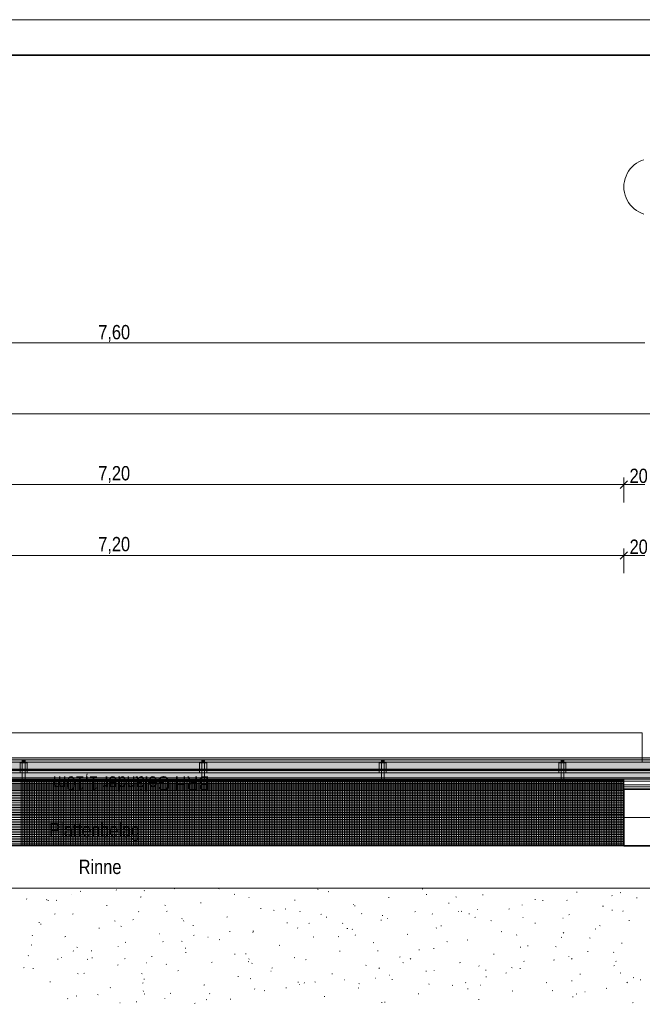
# Model space of a CAD drawing. Extents: x -740 to 300, y 62 to 1112.
# Tile 124 of 187: x -240 to -152, y 974 to 1112. Entities that reach past the tile are written whole.
import ezdxf
from ezdxf.lldxf.tags import DXFTag

# ---------------------------------------------------------------- set-up
doc = ezdxf.new("R2010")
doc.units = 0
doc.layers.get('0').update_dxf_attribs({"lineweight": 13})
for name, color, linetype, lineweight, true_color in [('30 -33 Aussenwände- 3 Aussenstützen', 7, 'Continuous', 50, 0x0000dd), ('30 -33 Aussenwände- 7 Fassade_ Elemente', 7, 'Continuous', 9, 0x00aacc), ('30 -34 Innenwände- 6 Elemente', 7, 'Continuous', 9, 0xff6633), ('30 -35 Decken- 1 Konstruktion-Träger- Stahlbeton', 7, 'Continuous', 13, 0x33aa00), ('30 -36 Dächer- 3 Dachbeläge', 7, 'Continuous', 15, 0x9999ff), ('30 -36 Dächer- 4 Dachbekleidungen', 7, 'Continuous', 9, 0xccccff), ('60- 61 allgemeine Ausstattung- 4 Terrassen', 9, 'Continuous', 9, 0x808080), ('70 -72 Beschriftung- 1 Beschriftung allgemein', 7, 'Continuous', 9, 0xff6633), ('70 -76 Bemaßung- 2 Allgemein', 9, 'Continuous', 5, 0x808080)]:
    doc.layers.add(name, color=color, linetype=linetype, lineweight=lineweight, true_color=true_color)
for name, color, linetype, lineweight in [('40 -41 Abwasser_Wasser_Gas- 2 Wasser-1', 7, 'Continuous', 15), ('70 -71 Achsen- 1 Gebäudeachsen', 7, 'STRICHPUNKT2-A06CPVBCL0', 18), ('iwb_Plankopf Rahmen', 7, 'Continuous', 35), ('Keine-A06CPVBDL0', 7, 'Continuous', 9)]:
    doc.layers.add(name, color=color, linetype=linetype, lineweight=lineweight)
doc.styles.get("Standard").update_dxf_attribs({"font": 'ARIALN.TTF'})
tags = doc.linetypes.add('grob-A06CPVB9L0', pattern=[14, 3, -8, 3]).pattern_tags.tags
tags[8:9] = [DXFTag(74, 4), DXFTag(75, 0), DXFTag(340, '0'), DXFTag(46, 0.0), DXFTag(50, 0.0), DXFTag(44, 0.0), DXFTag(45, 0.0)]
tags[6:7] = [DXFTag(74, 4), DXFTag(75, 0), DXFTag(340, '0'), DXFTag(46, 0.0), DXFTag(50, 0.0), DXFTag(44, 0.0), DXFTag(45, 0.0)]
tags[4:5] = [DXFTag(74, 4), DXFTag(75, 0), DXFTag(340, '0'), DXFTag(46, 0.0), DXFTag(50, 0.0), DXFTag(44, 0.0), DXFTag(45, 0.0)]
tags = doc.linetypes.add('STRICHPUNKT2-A06CPVBCL0', pattern=[12.7, 6.35, -3.175, 0, -3.175]).pattern_tags.tags
tags[10:11] = [DXFTag(74, 4), DXFTag(75, 0), DXFTag(340, '0'), DXFTag(46, 0.0), DXFTag(50, 0.0), DXFTag(44, 0.0), DXFTag(45, 0.0)]
tags[8:9] = [DXFTag(74, 4), DXFTag(75, 0), DXFTag(340, '0'), DXFTag(46, 0.0), DXFTag(50, 0.0), DXFTag(44, 0.0), DXFTag(45, 0.0)]
tags[6:7] = [DXFTag(74, 4), DXFTag(75, 0), DXFTag(340, '0'), DXFTag(46, 0.0), DXFTag(50, 0.0), DXFTag(44, 0.0), DXFTag(45, 0.0)]
tags[4:5] = [DXFTag(74, 4), DXFTag(75, 0), DXFTag(340, '0'), DXFTag(46, 0.0), DXFTag(50, 0.0), DXFTag(44, 0.0), DXFTag(45, 0.0)]

# ---------------------------------------------------------------- blocks, each defined once
blk = doc.blocks.new('Referenz-A06CPVBEL0')
at = {"layer": '30 -33 Aussenwände- 3 Aussenstützen', "color": 0, "linetype": 'Continuous', "lineweight": 35, "ltscale": 0.35}
for p, q in [((-146.36, 1003.91), (-154.36, 1003.91)), ((-154.36, 1003.91), (-154.36, 995.91)), ((-154.36, 995.91), (-146.36, 995.91))]:
    blk.add_line(p, q, dxfattribs=at)
at = {"layer": '30 -33 Aussenwände- 7 Fassade_ Elemente', "color": 0, "linetype": 'Continuous', "ltscale": 0.13}
for p, q in [((-300.96, 1011.85), (-151.76, 1011.85)), ((-300.96, 1011.85), (-151.76, 1011.85)), ((-151.76, 1011.85), (-151.76, 1008.31)), ((-151.76, 1011.85), (-151.76, 1007.71)), ((-151.76, 1008.31), (-300.96, 1008.31)), ((-682.36, 1007.71), (76.35, 1007.71)), ((-151.76, 1007.71), (-300.96, 1007.71))]:
    blk.add_line(p, q, dxfattribs=at)
at = {"layer": '30 -34 Innenwände- 6 Elemente', "color": 0, "linetype": 'Continuous', "ltscale": 0.13}
for p, q in [((76.35, 1007.71), (-682.36, 1007.71)), ((-682.36, 1005.51), (76.35, 1005.51)), ((76.35, 1004.51), (-682.36, 1004.51)), ((-682.36, 1003.91), (76.35, 1003.91))]:
    blk.add_line(p, q, dxfattribs=at)
at = {"layer": '30 -35 Decken- 1 Konstruktion-Träger- Stahlbeton', "color": 0, "linetype": 'grob-A06CPVB9L0', "lineweight": -2, "ltscale": 0.13}
for p, q in [((-298.36, 1003.91), (-154.36, 1003.91)), ((-298.36, 1000.31), (-154.36, 1000.31))]:
    blk.add_line(p, q, dxfattribs=at)
at = {"layer": '30 -35 Decken- 1 Konstruktion-Träger- Stahlbeton', "color": 0, "lineweight": 35}
blk.add_line((-154.36, 1003.91), (-154.36, 1000.31), dxfattribs=at)
at = {"layer": '30 -36 Dächer- 3 Dachbeläge', "color": 0, "linetype": 'Continuous', "ltscale": 0.15}
for p, q in [((76.35, 1008.31), (-682.36, 1008.31)), ((-682.36, 1005.31), (76.35, 1005.31))]:
    blk.add_line(p, q, dxfattribs=at)
at = {"layer": '30 -36 Dächer- 3 Dachbeläge', "color": 0, "lineweight": 9}
for p, q in [((-239.22, 1007.61), (-239.22, 1008.01)), ((-238.82, 1007.61), (-239.22, 1007.61)), ((-238.82, 1008.01), (-238.82, 1007.61)), ((-213.89, 1007.61), (-213.89, 1008.01)), ((-213.49, 1007.61), (-213.89, 1007.61)), ((-213.49, 1008.01), (-213.49, 1007.61)), ((-188.56, 1007.61), (-188.56, 1008.01)), ((-188.16, 1007.61), (-188.56, 1007.61)), ((-188.16, 1008.01), (-188.16, 1007.61)), ((-163.22, 1007.61), (-163.22, 1008.01)), ((-162.82, 1007.61), (-163.22, 1007.61)), ((-162.82, 1008.01), (-162.82, 1007.61))]:
    blk.add_line(p, q, dxfattribs=at)
at = {"layer": '30 -36 Dächer- 3 Dachbeläge', "color": 0, "lineweight": 0}
for points in [[(76.35, 1005.8), (-682.36, 1007.28), (-682.36, 1008.31)], [(76.35, 1005.8), (-682.36, 1008.31), (76.35, 1008.31)], [(-682.36, 1007.28), (76.35, 1005.8), (76.35, 1005.31)], [(-682.36, 1007.28), (76.35, 1005.31), (-682.36, 1005.31)], [(-239.22, 1007.61), (-238.82, 1007.61), (-239.22, 1008.01)], [(-239.22, 1008.01), (-238.82, 1007.61), (-238.82, 1008.01)], [(-213.89, 1007.61), (-213.49, 1007.61), (-213.89, 1008.01)], [(-213.89, 1008.01), (-213.49, 1007.61), (-213.49, 1008.01)], [(-188.56, 1007.61), (-188.16, 1007.61), (-188.56, 1008.01)], [(-188.56, 1008.01), (-188.16, 1007.61), (-188.16, 1008.01)], [(-163.22, 1007.61), (-162.82, 1007.61), (-163.22, 1008.01)], [(-163.22, 1008.01), (-162.82, 1007.61), (-162.82, 1008.01)]]:
    blk.add_solid(points, dxfattribs=at)
at = {"layer": '30 -36 Dächer- 4 Dachbekleidungen', "color": 0, "linetype": 'Continuous', "ltscale": 0.13}
for p, q in [((76.35, 1008.01), (-682.36, 1008.01)), ((-239.52, 1006.21), (-239.52, 1007.61)), ((-239.52, 1007.61), (-239.22, 1007.61)), ((-238.82, 1007.61), (-239.22, 1007.61)), ((-239.22, 1007.61), (-239.22, 1006.21)), ((-238.82, 1006.21), (-238.82, 1007.61)), ((-238.52, 1007.61), (-238.82, 1007.61)), ((-238.52, 1006.21), (-238.52, 1007.61)), ((-214.19, 1006.21), (-214.19, 1007.61)), ((-214.19, 1007.61), (-213.89, 1007.61)), ((-213.49, 1007.61), (-213.89, 1007.61)), ((-213.89, 1007.61), (-213.89, 1006.21)), ((-213.49, 1006.21), (-213.49, 1007.61)), ((-213.19, 1007.61), (-213.49, 1007.61)), ((-213.19, 1006.21), (-213.19, 1007.61)), ((-188.86, 1006.21), (-188.86, 1007.61)), ((-188.86, 1007.61), (-188.56, 1007.61)), ((-188.16, 1007.61), (-188.56, 1007.61)), ((-188.56, 1007.61), (-188.56, 1006.21)), ((-188.16, 1006.21), (-188.16, 1007.61)), ((-187.86, 1007.61), (-188.16, 1007.61)), ((-187.86, 1006.21), (-187.86, 1007.61)), ((-163.52, 1006.21), (-163.52, 1007.61)), ((-163.52, 1007.61), (-163.22, 1007.61)), ((-162.82, 1007.61), (-163.22, 1007.61)), ((-163.22, 1007.61), (-163.22, 1006.21)), ((-162.82, 1006.21), (-162.82, 1007.61)), ((-162.52, 1007.61), (-162.82, 1007.61)), ((-162.52, 1006.21), (-162.52, 1007.61)), ((-682.36, 1006.21), (76.35, 1006.21)), ((-239.22, 1005.01), (-239.22, 1006.21)), ((-238.82, 1006.21), (-238.82, 1005.01)), ((-213.89, 1005.01), (-213.89, 1006.21)), ((-213.49, 1006.21), (-213.49, 1005.01)), ((-188.56, 1005.01), (-188.56, 1006.21)), ((-188.16, 1006.21), (-188.16, 1005.01)), ((-163.22, 1005.01), (-163.22, 1006.21)), ((-162.82, 1006.21), (-162.82, 1005.01)), ((76.35, 1005.01), (-682.36, 1005.01)), ((-682.36, 1004.21), (76.35, 1004.21)), ((-238.82, 1005.01), (-239.22, 1005.01)), ((-213.49, 1005.01), (-213.89, 1005.01)), ((-188.16, 1005.01), (-188.56, 1005.01)), ((-162.82, 1005.01), (-163.22, 1005.01))]:
    blk.add_line(p, q, dxfattribs=at)
at = {"layer": '40 -41 Abwasser_Wasser_Gas- 2 Wasser-1', "color": 0, "linetype": 'Continuous', "lineweight": 9, "ltscale": 0.13}
for p, q in [((-682.36, 995.91), (76.35, 995.91)), ((76.35, 989.91), (-682.36, 989.91))]:
    blk.add_line(p, q, dxfattribs=at)
at = {"layer": '60- 61 allgemeine Ausstattung- 4 Terrassen', "color": 0, "linetype": 'grob-A06CPVB9L0', "lineweight": 50, "ltscale": 0.5}
blk.add_line((-682.36, 1006.61), (8.34, 1006.61), dxfattribs=at)
at = {"layer": '60- 61 allgemeine Ausstattung- 4 Terrassen', "color": 0}
for p, q in [((-298.36, 1005.31), (-154.36, 1005.31)), ((-298.36, 1005.16), (-154.36, 1005.16)), ((-298.36, 1004.92), (-154.36, 1004.92)), ((-298.36, 1004.68), (-154.36, 1004.68)), ((-298.36, 1004.44), (-154.36, 1004.44)), ((-298.36, 1004.2), (-154.36, 1004.2)), ((-239.38, 995.91), (-239.38, 1005.31)), ((-239.14, 995.91), (-239.14, 1005.31)), ((-238.9, 995.91), (-238.9, 1005.31)), ((-238.66, 995.91), (-238.66, 1005.31)), ((-238.42, 995.91), (-238.42, 1005.31)), ((-238.18, 995.91), (-238.18, 1005.31)), ((-237.94, 995.91), (-237.94, 1005.31)), ((-237.7, 995.91), (-237.7, 1005.31)), ((-237.46, 995.91), (-237.46, 1005.31)), ((-237.22, 995.91), (-237.22, 1005.31)), ((-236.98, 995.91), (-236.98, 1005.31)), ((-236.74, 995.91), (-236.74, 1005.31)), ((-236.5, 995.91), (-236.5, 1005.31)), ((-236.26, 995.91), (-236.26, 1005.31)), ((-236.02, 995.91), (-236.02, 1005.31)), ((-235.78, 995.91), (-235.78, 1005.31)), ((-235.54, 995.91), (-235.54, 1005.31)), ((-235.3, 995.91), (-235.3, 1005.31)), ((-235.06, 995.91), (-235.06, 1005.31)), ((-234.82, 995.91), (-234.82, 1005.31)), ((-234.58, 995.91), (-234.58, 1005.31)), ((-234.34, 995.91), (-234.34, 1005.31)), ((-234.1, 995.91), (-234.1, 1005.31)), ((-233.86, 995.91), (-233.86, 1005.31)), ((-233.62, 995.91), (-233.62, 1005.31)), ((-233.38, 995.91), (-233.38, 1005.31)), ((-233.14, 995.91), (-233.14, 1005.31)), ((-232.9, 995.91), (-232.9, 1005.31)), ((-232.66, 995.91), (-232.66, 1005.31)), ((-232.42, 995.91), (-232.42, 1005.31)), ((-232.18, 995.91), (-232.18, 1005.31)), ((-231.94, 995.91), (-231.94, 1005.31)), ((-231.7, 995.91), (-231.7, 1005.31)), ((-231.46, 995.91), (-231.46, 1005.31)), ((-231.22, 995.91), (-231.22, 1005.31)), ((-230.98, 995.91), (-230.98, 1005.31)), ((-230.74, 995.91), (-230.74, 1005.31)), ((-230.5, 995.91), (-230.5, 1005.31)), ((-230.26, 995.91), (-230.26, 1005.31)), ((-230.02, 995.91), (-230.02, 1005.31)), ((-229.78, 995.91), (-229.78, 1005.31)), ((-229.54, 995.91), (-229.54, 1005.31)), ((-229.3, 995.91), (-229.3, 1005.31)), ((-229.06, 995.91), (-229.06, 1005.31)), ((-228.82, 995.91), (-228.82, 1005.31)), ((-228.58, 995.91), (-228.58, 1005.31)), ((-228.34, 995.91), (-228.34, 1005.31)), ((-228.1, 995.91), (-228.1, 1005.31)), ((-227.86, 995.91), (-227.86, 1005.31)), ((-227.62, 995.91), (-227.62, 1005.31)), ((-227.38, 995.91), (-227.38, 1005.31)), ((-227.14, 995.91), (-227.14, 1005.31)), ((-226.9, 995.91), (-226.9, 1005.31)), ((-226.66, 995.91), (-226.66, 1005.31)), ((-226.42, 995.91), (-226.42, 1005.31)), ((-226.18, 995.91), (-226.18, 1005.31)), ((-225.94, 995.91), (-225.94, 1005.31)), ((-225.7, 995.91), (-225.7, 1005.31)), ((-225.46, 995.91), (-225.46, 1005.31)), ((-225.22, 995.91), (-225.22, 1005.31)), ((-224.98, 995.91), (-224.98, 1005.31)), ((-224.74, 995.91), (-224.74, 1005.31)), ((-224.5, 995.91), (-224.5, 1005.31)), ((-224.26, 995.91), (-224.26, 1005.31)), ((-224.02, 995.91), (-224.02, 1005.31)), ((-223.78, 995.91), (-223.78, 1005.31)), ((-223.54, 995.91), (-223.54, 1005.31)), ((-223.3, 995.91), (-223.3, 1005.31)), ((-223.06, 995.91), (-223.06, 1005.31)), ((-222.82, 995.91), (-222.82, 1005.31)), ((-222.58, 995.91), (-222.58, 1005.31)), ((-222.34, 995.91), (-222.34, 1005.31)), ((-222.1, 995.91), (-222.1, 1005.31)), ((-221.86, 995.91), (-221.86, 1005.31)), ((-221.62, 995.91), (-221.62, 1005.31)), ((-221.38, 995.91), (-221.38, 1005.31)), ((-221.14, 995.91), (-221.14, 1005.31)), ((-220.9, 995.91), (-220.9, 1005.31)), ((-220.66, 995.91), (-220.66, 1005.31)), ((-220.42, 995.91), (-220.42, 1005.31)), ((-220.18, 995.91), (-220.18, 1005.31)), ((-219.94, 995.91), (-219.94, 1005.31)), ((-219.7, 995.91), (-219.7, 1005.31)), ((-219.46, 995.91), (-219.46, 1005.31)), ((-219.22, 995.91), (-219.22, 1005.31)), ((-218.98, 995.91), (-218.98, 1005.31)), ((-218.74, 995.91), (-218.74, 1005.31)), ((-218.5, 995.91), (-218.5, 1005.31)), ((-218.26, 995.91), (-218.26, 1005.31)), ((-218.02, 995.91), (-218.02, 1005.31)), ((-217.78, 995.91), (-217.78, 1005.31)), ((-217.54, 995.91), (-217.54, 1005.31)), ((-217.3, 995.91), (-217.3, 1005.31)), ((-217.06, 995.91), (-217.06, 1005.31)), ((-216.82, 995.91), (-216.82, 1005.31)), ((-216.58, 995.91), (-216.58, 1005.31)), ((-216.34, 995.91), (-216.34, 1005.31)), ((-216.1, 995.91), (-216.1, 1005.31)), ((-215.86, 995.91), (-215.86, 1005.31)), ((-215.62, 995.91), (-215.62, 1005.31)), ((-215.38, 995.91), (-215.38, 1005.31)), ((-215.14, 995.91), (-215.14, 1005.31)), ((-214.9, 995.91), (-214.9, 1005.31)), ((-214.66, 995.91), (-214.66, 1005.31)), ((-214.42, 995.91), (-214.42, 1005.31)), ((-214.18, 995.91), (-214.18, 1005.31)), ((-213.94, 995.91), (-213.94, 1005.31)), ((-213.7, 995.91), (-213.7, 1005.31)), ((-213.46, 995.91), (-213.46, 1005.31)), ((-213.22, 995.91), (-213.22, 1005.31)), ((-212.98, 995.91), (-212.98, 1005.31)), ((-212.74, 995.91), (-212.74, 1005.31)), ((-212.5, 995.91), (-212.5, 1005.31)), ((-212.26, 995.91), (-212.26, 1005.31)), ((-212.02, 995.91), (-212.02, 1005.31)), ((-211.78, 995.91), (-211.78, 1005.31)), ((-211.54, 995.91), (-211.54, 1005.31)), ((-211.3, 995.91), (-211.3, 1005.31)), ((-211.06, 995.91), (-211.06, 1005.31)), ((-210.82, 995.91), (-210.82, 1005.31)), ((-210.58, 995.91), (-210.58, 1005.31)), ((-210.34, 995.91), (-210.34, 1005.31)), ((-210.1, 995.91), (-210.1, 1005.31)), ((-209.86, 995.91), (-209.86, 1005.31)), ((-209.62, 995.91), (-209.62, 1005.31)), ((-209.38, 995.91), (-209.38, 1005.31)), ((-209.14, 995.91), (-209.14, 1005.31)), ((-208.9, 995.91), (-208.9, 1005.31)), ((-208.66, 995.91), (-208.66, 1005.31)), ((-208.42, 995.91), (-208.42, 1005.31)), ((-208.18, 995.91), (-208.18, 1005.31)), ((-207.94, 995.91), (-207.94, 1005.31)), ((-207.7, 995.91), (-207.7, 1005.31)), ((-207.46, 995.91), (-207.46, 1005.31)), ((-207.22, 995.91), (-207.22, 1005.31)), ((-206.98, 995.91), (-206.98, 1005.31)), ((-206.74, 995.91), (-206.74, 1005.31)), ((-206.5, 995.91), (-206.5, 1005.31)), ((-206.26, 995.91), (-206.26, 1005.31)), ((-206.02, 995.91), (-206.02, 1005.31)), ((-205.78, 995.91), (-205.78, 1005.31)), ((-205.54, 995.91), (-205.54, 1005.31)), ((-205.3, 995.91), (-205.3, 1005.31)), ((-205.06, 995.91), (-205.06, 1005.31)), ((-204.82, 995.91), (-204.82, 1005.31)), ((-204.58, 995.91), (-204.58, 1005.31)), ((-204.34, 995.91), (-204.34, 1005.31)), ((-204.1, 995.91), (-204.1, 1005.31)), ((-203.86, 995.91), (-203.86, 1005.31)), ((-203.62, 995.91), (-203.62, 1005.31)), ((-203.38, 995.91), (-203.38, 1005.31)), ((-203.14, 995.91), (-203.14, 1005.31)), ((-202.9, 995.91), (-202.9, 1005.31)), ((-202.66, 995.91), (-202.66, 1005.31)), ((-202.42, 995.91), (-202.42, 1005.31)), ((-202.18, 995.91), (-202.18, 1005.31)), ((-201.94, 995.91), (-201.94, 1005.31)), ((-201.7, 995.91), (-201.7, 1005.31)), ((-201.46, 995.91), (-201.46, 1005.31)), ((-201.22, 995.91), (-201.22, 1005.31)), ((-200.98, 995.91), (-200.98, 1005.31)), ((-200.74, 995.91), (-200.74, 1005.31)), ((-200.5, 995.91), (-200.5, 1005.31)), ((-200.26, 995.91), (-200.26, 1005.31)), ((-200.02, 995.91), (-200.02, 1005.31)), ((-199.78, 995.91), (-199.78, 1005.31)), ((-199.54, 995.91), (-199.54, 1005.31)), ((-199.3, 995.91), (-199.3, 1005.31)), ((-199.06, 995.91), (-199.06, 1005.31)), ((-198.82, 995.91), (-198.82, 1005.31)), ((-198.58, 995.91), (-198.58, 1005.31)), ((-198.34, 995.91), (-198.34, 1005.31)), ((-198.1, 995.91), (-198.1, 1005.31)), ((-197.86, 995.91), (-197.86, 1005.31)), ((-197.62, 995.91), (-197.62, 1005.31)), ((-197.38, 995.91), (-197.38, 1005.31)), ((-197.14, 995.91), (-197.14, 1005.31)), ((-196.9, 995.91), (-196.9, 1005.31)), ((-196.66, 995.91), (-196.66, 1005.31)), ((-196.42, 995.91), (-196.42, 1005.31)), ((-196.18, 995.91), (-196.18, 1005.31)), ((-195.94, 995.91), (-195.94, 1005.31)), ((-195.7, 995.91), (-195.7, 1005.31)), ((-195.46, 995.91), (-195.46, 1005.31)), ((-195.22, 995.91), (-195.22, 1005.31)), ((-194.98, 995.91), (-194.98, 1005.31)), ((-194.74, 995.91), (-194.74, 1005.31)), ((-194.5, 995.91), (-194.5, 1005.31)), ((-194.26, 995.91), (-194.26, 1005.31)), ((-194.02, 995.91), (-194.02, 1005.31)), ((-193.78, 995.91), (-193.78, 1005.31)), ((-193.54, 995.91), (-193.54, 1005.31)), ((-193.3, 995.91), (-193.3, 1005.31)), ((-193.06, 995.91), (-193.06, 1005.31)), ((-192.82, 995.91), (-192.82, 1005.31)), ((-192.58, 995.91), (-192.58, 1005.31)), ((-192.34, 995.91), (-192.34, 1005.31)), ((-192.1, 995.91), (-192.1, 1005.31)), ((-191.86, 995.91), (-191.86, 1005.31)), ((-191.62, 995.91), (-191.62, 1005.31)), ((-191.38, 995.91), (-191.38, 1005.31)), ((-191.14, 995.91), (-191.14, 1005.31)), ((-190.9, 995.91), (-190.9, 1005.31)), ((-190.66, 995.91), (-190.66, 1005.31)), ((-190.42, 995.91), (-190.42, 1005.31)), ((-190.18, 995.91), (-190.18, 1005.31)), ((-189.94, 995.91), (-189.94, 1005.31)), ((-189.7, 995.91), (-189.7, 1005.31)), ((-189.46, 995.91), (-189.46, 1005.31)), ((-189.22, 995.91), (-189.22, 1005.31)), ((-188.98, 995.91), (-188.98, 1005.31)), ((-188.74, 995.91), (-188.74, 1005.31)), ((-188.5, 995.91), (-188.5, 1005.31)), ((-188.26, 995.91), (-188.26, 1005.31)), ((-188.02, 995.91), (-188.02, 1005.31)), ((-187.78, 995.91), (-187.78, 1005.31)), ((-187.54, 995.91), (-187.54, 1005.31)), ((-187.3, 995.91), (-187.3, 1005.31)), ((-187.06, 995.91), (-187.06, 1005.31)), ((-186.82, 995.91), (-186.82, 1005.31)), ((-186.58, 995.91), (-186.58, 1005.31)), ((-186.34, 995.91), (-186.34, 1005.31)), ((-186.1, 995.91), (-186.1, 1005.31)), ((-185.86, 995.91), (-185.86, 1005.31)), ((-185.62, 995.91), (-185.62, 1005.31)), ((-185.38, 995.91), (-185.38, 1005.31)), ((-185.14, 995.91), (-185.14, 1005.31)), ((-184.9, 995.91), (-184.9, 1005.31)), ((-184.66, 995.91), (-184.66, 1005.31)), ((-184.42, 995.91), (-184.42, 1005.31)), ((-184.18, 995.91), (-184.18, 1005.31)), ((-183.94, 995.91), (-183.94, 1005.31)), ((-183.7, 995.91), (-183.7, 1005.31)), ((-183.46, 995.91), (-183.46, 1005.31)), ((-183.22, 995.91), (-183.22, 1005.31)), ((-182.98, 995.91), (-182.98, 1005.31)), ((-182.74, 995.91), (-182.74, 1005.31)), ((-182.5, 995.91), (-182.5, 1005.31)), ((-182.26, 995.91), (-182.26, 1005.31)), ((-182.02, 995.91), (-182.02, 1005.31)), ((-181.78, 995.91), (-181.78, 1005.31)), ((-181.54, 995.91), (-181.54, 1005.31)), ((-181.3, 995.91), (-181.3, 1005.31)), ((-181.06, 995.91), (-181.06, 1005.31)), ((-180.82, 995.91), (-180.82, 1005.31)), ((-180.58, 995.91), (-180.58, 1005.31)), ((-180.34, 995.91), (-180.34, 1005.31)), ((-180.1, 995.91), (-180.1, 1005.31)), ((-179.86, 995.91), (-179.86, 1005.31)), ((-179.62, 995.91), (-179.62, 1005.31)), ((-179.38, 995.91), (-179.38, 1005.31)), ((-179.14, 995.91), (-179.14, 1005.31)), ((-178.9, 995.91), (-178.9, 1005.31)), ((-178.66, 995.91), (-178.66, 1005.31)), ((-178.42, 995.91), (-178.42, 1005.31)), ((-178.18, 995.91), (-178.18, 1005.31)), ((-177.94, 995.91), (-177.94, 1005.31)), ((-177.7, 995.91), (-177.7, 1005.31)), ((-177.46, 995.91), (-177.46, 1005.31)), ((-177.22, 995.91), (-177.22, 1005.31)), ((-176.98, 995.91), (-176.98, 1005.31)), ((-176.74, 995.91), (-176.74, 1005.31)), ((-176.5, 995.91), (-176.5, 1005.31)), ((-176.26, 995.91), (-176.26, 1005.31)), ((-176.02, 995.91), (-176.02, 1005.31)), ((-175.78, 995.91), (-175.78, 1005.31)), ((-175.54, 995.91), (-175.54, 1005.31)), ((-175.3, 995.91), (-175.3, 1005.31)), ((-175.06, 995.91), (-175.06, 1005.31)), ((-174.82, 995.91), (-174.82, 1005.31)), ((-174.58, 995.91), (-174.58, 1005.31)), ((-174.34, 995.91), (-174.34, 1005.31)), ((-174.1, 995.91), (-174.1, 1005.31)), ((-173.86, 995.91), (-173.86, 1005.31)), ((-173.62, 995.91), (-173.62, 1005.31)), ((-173.38, 995.91), (-173.38, 1005.31)), ((-173.14, 995.91), (-173.14, 1005.31)), ((-172.9, 995.91), (-172.9, 1005.31)), ((-172.66, 995.91), (-172.66, 1005.31)), ((-172.42, 995.91), (-172.42, 1005.31)), ((-172.18, 995.91), (-172.18, 1005.31)), ((-171.94, 995.91), (-171.94, 1005.31)), ((-171.7, 995.91), (-171.7, 1005.31)), ((-171.46, 995.91), (-171.46, 1005.31)), ((-171.22, 995.91), (-171.22, 1005.31)), ((-170.98, 995.91), (-170.98, 1005.31)), ((-170.74, 995.91), (-170.74, 1005.31)), ((-170.5, 995.91), (-170.5, 1005.31)), ((-170.26, 995.91), (-170.26, 1005.31)), ((-170.02, 995.91), (-170.02, 1005.31)), ((-169.78, 995.91), (-169.78, 1005.31)), ((-169.54, 995.91), (-169.54, 1005.31)), ((-169.3, 995.91), (-169.3, 1005.31)), ((-169.06, 995.91), (-169.06, 1005.31)), ((-168.82, 995.91), (-168.82, 1005.31)), ((-168.58, 995.91), (-168.58, 1005.31)), ((-168.34, 995.91), (-168.34, 1005.31)), ((-168.1, 995.91), (-168.1, 1005.31)), ((-167.86, 995.91), (-167.86, 1005.31)), ((-167.62, 995.91), (-167.62, 1005.31)), ((-167.38, 995.91), (-167.38, 1005.31)), ((-167.14, 995.91), (-167.14, 1005.31)), ((-166.9, 995.91), (-166.9, 1005.31)), ((-166.66, 995.91), (-166.66, 1005.31)), ((-166.42, 995.91), (-166.42, 1005.31)), ((-166.18, 995.91), (-166.18, 1005.31)), ((-165.94, 995.91), (-165.94, 1005.31)), ((-165.7, 995.91), (-165.7, 1005.31)), ((-165.46, 995.91), (-165.46, 1005.31)), ((-165.22, 995.91), (-165.22, 1005.31)), ((-164.98, 995.91), (-164.98, 1005.31)), ((-164.74, 995.91), (-164.74, 1005.31)), ((-164.5, 995.91), (-164.5, 1005.31)), ((-164.26, 995.91), (-164.26, 1005.31)), ((-164.02, 995.91), (-164.02, 1005.31)), ((-163.78, 995.91), (-163.78, 1005.31)), ((-163.54, 995.91), (-163.54, 1005.31)), ((-163.3, 995.91), (-163.3, 1005.31)), ((-163.06, 995.91), (-163.06, 1005.31)), ((-162.82, 995.91), (-162.82, 1005.31)), ((-162.58, 995.91), (-162.58, 1005.31)), ((-162.34, 995.91), (-162.34, 1005.31)), ((-162.1, 995.91), (-162.1, 1005.31)), ((-161.86, 995.91), (-161.86, 1005.31)), ((-161.62, 995.91), (-161.62, 1005.31)), ((-161.38, 995.91), (-161.38, 1005.31)), ((-161.14, 995.91), (-161.14, 1005.31)), ((-160.9, 995.91), (-160.9, 1005.31)), ((-160.66, 995.91), (-160.66, 1005.31)), ((-160.42, 995.91), (-160.42, 1005.31)), ((-160.18, 995.91), (-160.18, 1005.31)), ((-159.94, 995.91), (-159.94, 1005.31)), ((-159.7, 995.91), (-159.7, 1005.31)), ((-159.46, 995.91), (-159.46, 1005.31)), ((-159.22, 995.91), (-159.22, 1005.31)), ((-158.98, 995.91), (-158.98, 1005.31)), ((-158.74, 995.91), (-158.74, 1005.31)), ((-158.5, 995.91), (-158.5, 1005.31)), ((-158.26, 995.91), (-158.26, 1005.31)), ((-158.02, 995.91), (-158.02, 1005.31)), ((-157.78, 995.91), (-157.78, 1005.31)), ((-157.54, 995.91), (-157.54, 1005.31)), ((-157.3, 995.91), (-157.3, 1005.31)), ((-157.06, 995.91), (-157.06, 1005.31)), ((-156.82, 995.91), (-156.82, 1005.31)), ((-156.58, 995.91), (-156.58, 1005.31)), ((-156.34, 995.91), (-156.34, 1005.31)), ((-156.1, 995.91), (-156.1, 1005.31)), ((-155.86, 995.91), (-155.86, 1005.31)), ((-155.62, 995.91), (-155.62, 1005.31)), ((-155.38, 995.91), (-155.38, 1005.31)), ((-155.14, 995.91), (-155.14, 1005.31)), ((-154.9, 995.91), (-154.9, 1005.31)), ((-154.66, 995.91), (-154.66, 1005.31)), ((-154.42, 995.91), (-154.42, 1005.31)), ((-154.36, 1005.31), (-154.36, 995.91)), ((-298.36, 1003.96), (-154.36, 1003.96)), ((-298.36, 1003.72), (-154.36, 1003.72)), ((-298.36, 1003.48), (-154.36, 1003.48)), ((-298.36, 1003.24), (-154.36, 1003.24)), ((-298.36, 1003), (-154.36, 1003)), ((-298.36, 1002.76), (-154.36, 1002.76)), ((-298.36, 1002.52), (-154.36, 1002.52)), ((-298.36, 1002.28), (-154.36, 1002.28)), ((-298.36, 1002.04), (-154.36, 1002.04)), ((-298.36, 1001.8), (-154.36, 1001.8)), ((-298.36, 1001.56), (-154.36, 1001.56)), ((-298.36, 1001.32), (-154.36, 1001.32)), ((-298.36, 1001.08), (-154.36, 1001.08)), ((-298.36, 1000.84), (-154.36, 1000.84)), ((-298.36, 1000.6), (-154.36, 1000.6)), ((-298.36, 1000.36), (-154.36, 1000.36)), ((-298.36, 1000.12), (-154.36, 1000.12)), ((-298.36, 999.88), (-154.36, 999.88)), ((-298.36, 999.64), (-154.36, 999.64)), ((-298.36, 999.4), (-154.36, 999.4)), ((-298.36, 999.16), (-154.36, 999.16)), ((-298.36, 998.92), (-154.36, 998.92)), ((-298.36, 998.68), (-154.36, 998.68)), ((-298.36, 998.44), (-154.36, 998.44)), ((-298.36, 998.2), (-154.36, 998.2)), ((-298.36, 997.96), (-154.36, 997.96)), ((-298.36, 997.72), (-154.36, 997.72)), ((-298.36, 997.48), (-154.36, 997.48)), ((-298.36, 997.24), (-154.36, 997.24)), ((-298.36, 997), (-154.36, 997)), ((-298.36, 996.76), (-154.36, 996.76)), ((-298.36, 996.52), (-154.36, 996.52)), ((-298.36, 996.28), (-154.36, 996.28)), ((-298.36, 996.04), (-154.36, 996.04)), ((-154.36, 995.91), (-298.36, 995.91)), ((-232.25, 989.02), (-232.28, 989.05)), ((-231.04, 989.47), (-230.94, 989.5)), ((-225.92, 989.67), (-225.95, 989.7)), ((-222.01, 989.58), (-221.96, 989.57)), ((-217.78, 989.85), (-217.69, 989.88)), ((-211.53, 989.89), (-211.43, 989.86)), ((-209.3, 989.04), (-209.21, 989.07)), ((-197.58, 989.78), (-197.48, 989.74)), ((-196.05, 989.42), (-195.95, 989.44)), ((-182.79, 989.8), (-182.69, 989.82)), ((-182.25, 989.06), (-182.16, 989.02)), ((-174.31, 988.99), (-174.21, 989.01)), ((-161.05, 989.37), (-160.96, 989.39)), ((-156.02, 988.85), (-156.06, 988.88)), ((-154.78, 989.3), (-154.86, 989.25)), ((-238.58, 988.37), (-238.62, 988.41)), ((-235.81, 988.28), (-235.72, 988.31)), ((-235.59, 988.21), (-235.5, 988.18)), ((-234.44, 988.25), (-234.35, 988.21)), ((-227.33, 987.47), (-227.24, 987.5)), ((-222.56, 988.66), (-222.46, 988.69)), ((-219.11, 987.53), (-219.02, 987.49)), ((-214.08, 987.85), (-213.98, 987.87)), ((-207.25, 988.6), (-207.2, 988.6)), ((-200.82, 988.23), (-200.73, 988.25)), ((-192.48, 987.63), (-192.44, 987.62)), ((-187.56, 988.61), (-187.47, 988.63)), ((-179.08, 987.8), (-178.99, 987.82)), ((-178.05, 988.69), (-177.95, 988.66)), ((-168.69, 987.55), (-168.72, 987.58)), ((-166.92, 988.34), (-166.83, 988.31)), ((-165.83, 988.18), (-165.73, 988.2)), ((-162.35, 988.2), (-162.39, 988.23)), ((-152.57, 988.56), (-152.48, 988.58)), ((-234.57, 986.33), (-234.65, 986.27)), ((-232.11, 986.28), (-232.01, 986.3)), ((-222.76, 986.65), (-222.83, 986.58)), ((-218.85, 986.66), (-218.76, 986.68)), ((-205.6, 987.04), (-205.5, 987.06)), ((-203.78, 986.81), (-203.69, 986.77)), ((-202.11, 987.01), (-202.02, 986.98)), ((-199.99, 986.67), (-200.06, 986.61)), ((-197.11, 986.23), (-197.02, 986.25)), ((-192.34, 987.42), (-192.24, 987.44)), ((-191.34, 986.36), (-191.32, 986.32)), ((-188.45, 986.09), (-188.36, 986.06)), ((-183.86, 986.61), (-183.76, 986.63)), ((-181.35, 986.25), (-181.38, 986.29)), ((-177.72, 986.65), (-177.67, 986.65)), ((-177.22, 986.7), (-177.29, 986.63)), ((-176.16, 986.28), (-176.17, 986.37)), ((-175.02, 986.9), (-175.05, 986.94)), ((-170.6, 986.99), (-170.51, 987.01)), ((-162.12, 986.17), (-162.03, 986.2)), ((-157.35, 987.37), (-157.25, 987.39)), ((-156.01, 986.77), (-156.02, 986.86)), ((-154.45, 986.72), (-154.52, 986.66)), ((-236.88, 985.09), (-236.79, 985.11)), ((-236.59, 984.81), (-236.6, 984.9)), ((-226.18, 985.33), (-226.09, 985.3)), ((-223.63, 985.47), (-223.53, 985.49)), ((-216.64, 985.66), (-216.72, 985.61)), ((-216.44, 985.3), (-216.45, 985.39)), ((-210.37, 985.85), (-210.28, 985.87)), ((-201.89, 985.04), (-201.79, 985.06)), ((-198.71, 984.99), (-198.79, 984.94)), ((-196.3, 985.79), (-196.31, 985.88)), ((-194.01, 984.95), (-194.04, 984.99)), ((-188.63, 985.42), (-188.54, 985.44)), ((-187.68, 985.6), (-187.71, 985.64)), ((-175.38, 985.8), (-175.28, 985.82)), ((-173.12, 985.37), (-173.03, 985.34)), ((-168.63, 985.81), (-168.54, 985.78)), ((-166.9, 984.98), (-166.8, 985.01)), ((-162.95, 985.68), (-162.91, 985.68)), ((-153.64, 985.36), (-153.54, 985.39)), ((-228.4, 984.28), (-228.31, 984.3)), ((-225.31, 984.56), (-225.22, 984.52)), ((-219.92, 983.47), (-219.83, 983.49)), ((-215.15, 984.66), (-215.05, 984.68)), ((-214.97, 983.31), (-215.05, 983.24)), ((-209.98, 983.84), (-209.89, 983.81)), ((-206.67, 983.65), (-206.7, 983.69)), ((-206.67, 983.85), (-206.57, 983.87)), ((-200.34, 984.3), (-200.37, 984.34)), ((-193.41, 984.23), (-193.31, 984.25)), ((-192.7, 984.13), (-192.61, 984.1)), ((-192.2, 983.33), (-192.27, 983.26)), ((-184.93, 983.41), (-184.83, 983.44)), ((-180.77, 984.33), (-180.85, 984.27)), ((-180.15, 984.6), (-180.06, 984.63)), ((-171.67, 983.79), (-171.58, 983.82)), ((-169.43, 983.35), (-169.5, 983.29)), ((-162.84, 983.66), (-162.92, 983.6)), ((-158.42, 984.17), (-158.32, 984.2)), ((-157.79, 984.66), (-157.7, 984.62)), ((-237.95, 981.9), (-237.86, 981.92)), ((-237.75, 983.28), (-237.82, 983.22)), ((-233.18, 983.09), (-233.08, 983.11)), ((-224.7, 982.28), (-224.6, 982.3)), ((-219.33, 982.35), (-219.37, 982.39)), ((-216.77, 982.45), (-216.67, 982.42)), ((-213, 983), (-213.04, 983.04)), ((-211.44, 982.66), (-211.34, 982.68)), ((-198.18, 983.04), (-198.09, 983.06)), ((-194.65, 983.12), (-194.56, 983.09)), ((-189.7, 982.22), (-189.61, 982.25)), ((-179.32, 982.41), (-179.23, 982.37)), ((-176.45, 982.6), (-176.35, 982.63)), ((-163.19, 982.98), (-163.1, 983.01)), ((-159.22, 982.93), (-159.13, 982.9)), ((-154.71, 982.17), (-154.61, 982.19)), ((-232, 981.05), (-232.03, 981.09)), ((-231.52, 981.59), (-231.43, 981.56)), ((-229.47, 981.09), (-229.38, 981.11)), ((-225.67, 981.7), (-225.7, 981.74)), ((-216.22, 981.47), (-216.12, 981.49)), ((-216.19, 980.87), (-216.1, 980.84)), ((-209.22, 980.57), (-209.23, 980.66)), ((-207.73, 980.65), (-207.64, 980.68)), ((-202.96, 981.84), (-202.86, 981.87)), ((-194.48, 981.03), (-194.38, 981.06)), ((-189.07, 981.06), (-189.08, 981.15)), ((-183.29, 981.25), (-183.19, 981.22)), ((-181.22, 981.41), (-181.13, 981.44)), ((-172.74, 980.6), (-172.65, 980.62)), ((-168.93, 981.55), (-168.94, 981.64)), ((-167.97, 981.79), (-167.87, 981.82)), ((-163.99, 981.69), (-163.9, 981.65)), ((-159.48, 980.98), (-159.39, 981)), ((-155.77, 980.88), (-155.8, 980.92)), ((-238.33, 980.4), (-238.36, 980.44)), ((-234.25, 979.9), (-234.15, 979.92)), ((-233.69, 980.16), (-233.64, 980.16)), ((-229.96, 979.94), (-230.03, 979.87)), ((-229.36, 980.08), (-229.37, 980.17)), ((-224.7, 980.02), (-224.78, 979.96)), ((-221.67, 979.42), (-221.66, 979.38)), ((-220.99, 980.28), (-220.89, 980.3)), ((-218.92, 979.19), (-218.88, 979.18)), ((-212.51, 979.46), (-212.41, 979.49)), ((-207.36, 979.58), (-207.26, 979.55)), ((-207.19, 979.96), (-207.26, 979.9)), ((-206.77, 979.35), (-206.85, 979.29)), ((-200.86, 980.16), (-200.77, 980.12)), ((-199.25, 979.84), (-199.16, 979.87)), ((-186, 980.22), (-185.9, 980.25)), ((-185.53, 979.44), (-185.44, 979.4)), ((-184.42, 979.99), (-184.49, 979.92)), ((-177.52, 979.41), (-177.42, 979.43)), ((-168.43, 979.58), (-168.46, 979.62)), ((-164.26, 979.79), (-164.16, 979.81)), ((-162.1, 980.23), (-162.13, 980.27)), ((-161.65, 980.01), (-161.72, 979.94)), ((-155.47, 979.62), (-155.45, 979.58)), ((-239.02, 978.71), (-238.93, 978.73)), ((-237.72, 978.62), (-237.63, 978.59)), ((-231.42, 977.9), (-231.33, 977.87)), ((-230.54, 977.89), (-230.44, 977.92)), ((-225.77, 979.08), (-225.67, 979.11)), ((-222.39, 977.9), (-222.3, 977.87)), ((-217.28, 978.27), (-217.19, 978.3)), ((-204.16, 978.21), (-204.12, 978.21)), ((-204.03, 978.65), (-203.93, 978.68)), ((-195.55, 977.84), (-195.45, 977.86)), ((-190.77, 979.03), (-190.68, 979.06)), ((-188.84, 978.68), (-188.92, 978.62)), ((-182.29, 978.22), (-182.2, 978.24)), ((-181.09, 978.29), (-181.13, 978.32)), ((-174.76, 978.93), (-174.79, 978.97)), ((-173.88, 978.38), (-173.78, 978.35)), ((-170.9, 978.01), (-170.99, 977.96)), ((-170.2, 978.72), (-170.11, 978.68)), ((-169.03, 978.6), (-168.94, 978.62)), ((-160.55, 977.79), (-160.46, 977.81)), ((-155.78, 978.98), (-155.68, 979)), ((-154.87, 978), (-154.78, 977.96)), ((-235.32, 976.7), (-235.22, 976.73)), ((-222.17, 976.59), (-222.24, 976.53)), ((-222.06, 977.08), (-221.96, 977.11)), ((-208.8, 977.46), (-208.71, 977.49)), ((-207.06, 977.19), (-206.97, 977.15)), ((-200.32, 976.65), (-200.23, 976.67)), ((-200.09, 976.34), (-200.12, 976.37)), ((-199.4, 976.62), (-199.47, 976.55)), ((-197.94, 976.7), (-197.85, 976.67)), ((-193.75, 976.99), (-193.79, 977.02)), ((-191.73, 976.47), (-191.64, 976.43)), ((-189.4, 977.24), (-189.35, 977.24)), ((-187.42, 977.64), (-187.46, 977.67)), ((-187.07, 977.03), (-186.97, 977.05)), ((-181.84, 976.33), (-181.85, 976.42)), ((-176.63, 976.64), (-176.7, 976.58)), ((-173.81, 977.41), (-173.71, 977.43)), ((-165.33, 976.6), (-165.23, 976.62)), ((-161.7, 976.82), (-161.71, 976.91)), ((-153.86, 976.67), (-153.93, 976.6)), ((-152.97, 977.34), (-153.05, 977.29)), ((-152.07, 976.98), (-151.98, 977)), ((-226.83, 975.89), (-226.74, 975.92)), ((-222.13, 975.35), (-222.14, 975.44)), ((-222.01, 975.02), (-221.92, 974.99)), ((-218.35, 975.08), (-218.26, 975.1)), ((-213.58, 976.27), (-213.48, 976.29)), ((-212.75, 975.04), (-212.78, 975.08)), ((-206.42, 975.69), (-206.45, 975.72)), ((-205.1, 975.46), (-205, 975.48)), ((-201.99, 975.84), (-202, 975.93)), ((-191.84, 975.84), (-191.75, 975.86)), ((-183.36, 975.03), (-183.26, 975.05)), ((-178.58, 976.22), (-178.49, 976.24)), ((-176.4, 975.75), (-176.31, 975.71)), ((-174.63, 976.26), (-174.59, 976.26)), ((-170.1, 975.41), (-170.01, 975.43)), ((-164.46, 975.5), (-164.37, 975.47)), ((-161.07, 975.03), (-160.98, 974.99)), ((-159.87, 975.29), (-159.83, 975.29)), ((-156.85, 975.79), (-156.75, 975.81)), ((-232.76, 974.37), (-232.84, 974.32)), ((-231.61, 974.7), (-231.51, 974.73)), ((-228.59, 974.94), (-228.5, 974.9)), ((-225.41, 973.74), (-225.44, 973.78)), ((-223.13, 973.89), (-223.03, 973.91)), ((-219.08, 974.39), (-219.11, 974.43)), ((-214.83, 973.7), (-214.91, 973.65)), ((-213.27, 974.22), (-213.17, 974.18)), ((-209.87, 974.27), (-209.78, 974.29)), ((-196.62, 974.65), (-196.52, 974.67)), ((-188.53, 973.82), (-188.44, 973.79)), ((-188.14, 973.84), (-188.04, 973.86)), ((-174.88, 974.22), (-174.78, 974.24)), ((-161.62, 974.59), (-161.53, 974.62)), ((-153.14, 973.78), (-153.05, 973.81))]:
    blk.add_line(p, q, dxfattribs=at)
at = {"layer": '70 -71 Achsen- 1 Gebäudeachsen', "color": 0, "linetype": 'STRICHPUNKT2-A06CPVBCL0', "ltscale": 0.18}
blk.add_line((-682.36, 999.91), (76.35, 999.91), dxfattribs=at)
at = {"layer": '70 -76 Bemaßung- 2 Allgemein', "color": 0, "linetype": 'Continuous', "ltscale": 0.13}
for p, q in [((-151.42, 1066.85), (-301.3, 1066.85)), ((-11.36, 1056.85), (-682.36, 1056.85)), ((-154.36, 1044.35), (-154.36, 1047.85)), ((-154.36, 1044.35), (-154.36, 1047.85)), ((-155.42, 1046.85), (-297.3, 1046.85)), ((-153.36, 1046.85), (-155.42, 1046.85)), ((-155.36, 1046.85), (-153.3, 1046.85)), ((-151.42, 1046.85), (-153.3, 1046.85)), ((-154.36, 1034.35), (-154.36, 1037.85)), ((-154.36, 1034.35), (-154.36, 1037.85)), ((-155.42, 1036.85), (-297.3, 1036.85)), ((-153.36, 1036.85), (-155.42, 1036.85)), ((-155.36, 1036.85), (-153.3, 1036.85)), ((-151.42, 1036.85), (-153.3, 1036.85))]:
    blk.add_line(p, q, dxfattribs=at)
at = {"layer": '70 -76 Bemaßung- 2 Allgemein', "color": 0, "linetype": 'Continuous', "lineweight": 20, "ltscale": 0.2}
for p, q in [((-153.83, 1047.38), (-154.89, 1046.32)), ((-154.89, 1046.32), (-153.83, 1047.38)), ((-153.83, 1037.38), (-154.89, 1036.32)), ((-154.89, 1036.32), (-153.83, 1037.38))]:
    blk.add_line(p, q, dxfattribs=at)
at = {"layer": 'Keine-A06CPVBDL0', "color": 0, "linetype": 'Continuous', "ltscale": 0.13}
for p, q in [((-153.45, 1091.39), (-153.18, 1091.68)), ((-153.18, 1091.68), (-152.89, 1091.94)), ((-152.89, 1091.94), (-152.58, 1092.18)), ((-152.58, 1092.18), (-152.24, 1092.38)), ((-152.24, 1092.38), (-151.89, 1092.55)), ((-151.89, 1092.55), (-151.52, 1092.68)), ((-154.18, 1090.01), (-154.05, 1090.38)), ((-154.05, 1090.38), (-153.88, 1090.74)), ((-153.88, 1090.74), (-153.68, 1091.07)), ((-153.68, 1091.07), (-153.45, 1091.39)), ((-154.36, 1088.85), (-154.34, 1089.24)), ((-154.34, 1088.46), (-154.36, 1088.85)), ((-154.34, 1089.24), (-154.28, 1089.63)), ((-154.28, 1089.63), (-154.18, 1090.01)), ((-154.28, 1088.07), (-154.34, 1088.46)), ((-154.18, 1087.69), (-154.28, 1088.07)), ((-154.05, 1087.32), (-154.18, 1087.69)), ((-153.88, 1086.97), (-154.05, 1087.32)), ((-153.68, 1086.63), (-153.88, 1086.97)), ((-153.45, 1086.31), (-153.68, 1086.63)), ((-153.18, 1086.02), (-153.45, 1086.31)), ((-152.89, 1085.76), (-153.18, 1086.02)), ((-152.58, 1085.53), (-152.89, 1085.76)), ((-152.24, 1085.32), (-152.58, 1085.53)), ((-151.89, 1085.16), (-152.24, 1085.32)), ((-151.52, 1085.02), (-151.89, 1085.16))]:
    blk.add_line(p, q, dxfattribs=at)
at = {"layer": '70 -72 Beschriftung- 1 Beschriftung allgemein', "color": 0, "linetype": 'Continuous', "ltscale": 0.13, "insert": (-212.84, 1003.69), "char_height": 2.0138, "attachment_point": 1, "rotation": 180}
blk.add_mtext('{\\fArial Narrow;BRH Geländer 1,10m}', dxfattribs=at)
at = {"layer": '70 -72 Beschriftung- 1 Beschriftung allgemein', "color": 0, "linetype": 'Continuous', "ltscale": 0.13, "char_height": 2.0138, "attachment_point": 1}
for s, insert in [('{\\fArial Narrow;Plattenbelag}', (-235.41, 999.16)), ('{\\fArial Narrow;Rinne}', (-231.25, 993.94))]:
    blk.add_mtext(s, dxfattribs=dict(at, insert=insert))
at = {"layer": '70 -76 Bemaßung- 2 Allgemein', "color": 0, "linetype": 'Continuous', "ltscale": 0.13, "char_height": 2.0138, "attachment_point": 1}
for s, insert in [('{\\fArial Narrow;7,60}', (-228.49, 1069.37)), ('{\\fArial Narrow;7,20}', (-228.49, 1049.47)), ('{\\fArial Narrow;20}', (-153.55, 1049.1)), ('{\\fArial Narrow;7,20}', (-228.49, 1039.47)), ('{\\fArial Narrow;20}', (-153.55, 1039.1))]:
    blk.add_mtext(s, dxfattribs=dict(at, insert=insert))

msp = doc.modelspace()

# ---------------------------------------------------------------- linework, layer by layer
at = {"layer": 'iwb_Plankopf Rahmen', "color": 8, "lineweight": 13, "ltscale": 0.13, "true_color": 0x808080}
msp.add_lwpolyline([(300.35, 62.43), (-719.65, 62.43), (-719.65, 1112.43), (300.35, 1112.43), (300.35, 62.43)], close=True, dxfattribs=at)
at = {"layer": 'iwb_Plankopf Rahmen', "ltscale": 0.35}
msp.add_lwpolyline([(-699.65, 67.43), (-699.65, 1107.43), (295.35, 1107.43), (295.35, 67.43), (-599.65, 67.43), (-699.65, 67.43)], close=True, dxfattribs=at)

# ---------------------------------------------------------------- block references
at = {"color": 8, "lineweight": 13, "ltscale": 0.13, "true_color": 0x808080}
msp.add_blockref('Referenz-A06CPVBEL0', (0, 0), dxfattribs=at)

doc.saveas('drawing.dxf')
